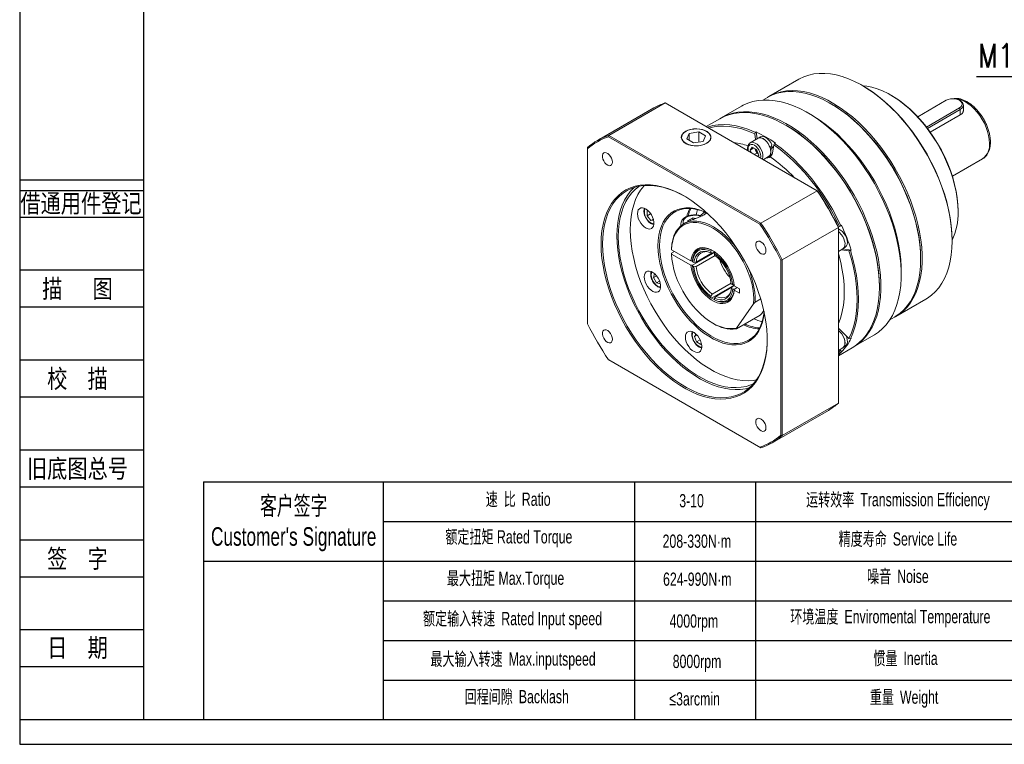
# Model space of a CAD drawing. Header units: millimetres. Extents: x 0 to 787, y 0 to 556.
# Tile 1 of 3: x 0 to 372, y 0 to 274. Entities that reach past the tile are written whole.
import ezdxf
from ezdxf.enums import TextEntityAlignment as Align

# ---------------------------------------------------------------- set-up
doc = ezdxf.new("R2010")
doc.units = ezdxf.units.MM
for name, color, linetype in [('2细线层', 4, 'Continuous'), ('6文字层', 3, 'Continuous'), ('7标注层', 4, 'Continuous'), ('SLD-0', 7, 'Continuous'), ('图框_外框线', 7, 'Continuous')]:
    doc.layers.add(name, color=color, linetype=linetype)
doc.styles.add('TH_GBDIM', font='romans.shx', dxfattribs={"width": 0.8, "bigfont": 'gbcbig.shx'})
doc.styles.add('宋体', font='txt', dxfattribs={"width": 0.8})
doc.styles.add('标准', font='arial.ttf', dxfattribs={"width": 0.667})
doc.dimstyles.new('TH_GBDIM', dxfattribs={"dimscale": 6, "dimtxt": 4.5, "dimasz": 3, "dimexe": 2, "dimexo": 0, "dimgap": 1.5, "dimtad": 1, "dimdec": 1, "dimdsep": 46, "dimtxsty": 'TH_GBDIM', "dimcen": 2.5, "dimclrd": 130, "dimclre": 130, "dimclrt": 3, "dimadec": 0, "dimazin": 0, "dimtfac": 0.714286, "dimtdec": 1, "dimtmove": 0, "dimatfit": 3, "dimfxl": 1, "dimtzin": 0, "dimlwd": -1, "dimlwe": -1, "dimarcsym": 0})

# ---------------------------------------------------------------- blocks, each defined once
blk = doc.blocks.new('*D9')
at = {"layer": '7标注层', "color": 130}
for p, q in [((361.62, 252.49), (403.12, 252.49)), ((403.12, 252.49), (428.31, 236.2)), ((443.43, 226.43), (433.35, 232.94)), ((448.46, 223.17), (453.5, 219.91))]:
    blk.add_line(p, q, dxfattribs=at)
for points in [[(427.77, 235.36), (428.85, 237.04), (433.35, 232.94)], [(449.01, 224.01), (447.92, 222.33), (443.43, 226.43)]]:
    blk.add_solid(points, dxfattribs=at)
at = {"layer": 'Defpoints', "color": 0}
for p in [(433.35, 232.94), (443.43, 226.43)]:
    blk.add_point(p, dxfattribs=at)
at = {"layer": '7标注层', "color": 3, "insert": (380.87, 260.34), "char_height": 9, "attachment_point": 5, "style": 'TH_GBDIM'}
blk.add_mtext('{M12深28}{}{}', dxfattribs=at)

msp = doc.modelspace()

# ---------------------------------------------------------------- linework, layer by layer
at = {"color": 7, "linetype": 'Continuous', "lineweight": 15}
for p, q in [((294.45, 251.45), (283.14, 244.92)), ((318.74, 248.9), (318.46, 249.07)), ((243.89, 242.48), (222.68, 230.23)), ((301.37, 209.29), (243.89, 242.48)), ((282.57, 244.59), (280.81, 243.57)), ((306.86, 242.05), (306.58, 242.21)), ((329.49, 245.31), (329.2, 245.47)), ((350.19, 243.48), (339.39, 237.25)), ((355.51, 243.29), (355.17, 243.48)), ((239.63, 240.58), (218.42, 228.34)), ((272.81, 241.26), (265.17, 236.85)), ((299.22, 237.96), (297.81, 238.78)), ((342.67, 233.39), (355.17, 240.61)), ((355.5, 240.02), (343.09, 232.85)), ((355.5, 240.02), (355.17, 240.61)), ((356.68, 239.83), (356.68, 241.65)), ((264.6, 236.52), (259.4, 233.52)), ((355.5, 237.93), (344.16, 231.38)), ((251.75, 231.74), (251.7, 231.71)), ((253.05, 230.99), (252.09, 228.92)), ((256.62, 231.54), (253.05, 230.99)), ((253.05, 228.37), (253.05, 230.99)), ((259.23, 230.03), (256.62, 231.54)), ((256.62, 227.71), (256.62, 231.54)), ((259.62, 231.71), (259.58, 231.74)), ((278.03, 231.37), (277.8, 230.85)), ((278.11, 228.61), (277.8, 230.85)), ((278.03, 231.37), (278.32, 231.53)), ((278.32, 231.53), (278.68, 228.93)), ((289.89, 233.88), (289.61, 234.05)), ((222.49, 229.68), (222.68, 230.23)), ((279.78, 196.61), (222.49, 229.68)), ((222.68, 230.23), (280.16, 197.05)), ((252.09, 228.92), (254.7, 227.42)), ((254.7, 227.42), (258.27, 227.97)), ((258.27, 227.97), (259.23, 230.03)), ((279.06, 229.15), (276.09, 227.44)), ((279.99, 229.63), (279.39, 229.29)), ((285, 226.69), (285.33, 227.15)), ((285.62, 227.31), (285.33, 227.15)), ((214.65, 225.59), (214.65, 225.15)), ((214.65, 225.15), (214.65, 159)), ((276.03, 224.67), (276.85, 225.83)), ((277.45, 225.49), (276.03, 224.67)), ((276.41, 223.7), (276.03, 224.67)), ((276.85, 225.83), (278.48, 224.89)), ((278.55, 223.55), (277.61, 223.01)), ((278.14, 224.6), (277.89, 225.23)), ((278.55, 223.55), (278.14, 224.6)), ((278.48, 224.89), (279.3, 222.79)), ((279.14, 223.21), (278.55, 223.55)), ((284.55, 225.95), (283.97, 226.01)), ((285, 226.69), (284.46, 223.49)), ((279.3, 222.79), (278.92, 222.25)), ((281.02, 221.04), (283.06, 222.22)), ((283.35, 222.44), (283.94, 222.79)), ((352.49, 214.75), (363.88, 221.32)), ((363.88, 221.32), (364.05, 221.42)), ((280.16, 197.05), (301.37, 209.29)), ((301.56, 209.19), (301.37, 209.29)), ((237.1, 201.69), (237.51, 201.72)), ((237.1, 199.8), (237.1, 201.69)), ((354.66, 201.39), (354.66, 201.71)), ((238.47, 200.59), (237.1, 199.8)), ((238.52, 198.04), (237.1, 199.8)), ((239.45, 198.58), (238.52, 198.04)), ((239.57, 198.14), (238.52, 198.04)), ((252.42, 197.88), (254.38, 199.01)), ((252.54, 197.62), (252.42, 197.88)), ((254.38, 199.01), (255.53, 198.84)), ((254.38, 198.39), (254.38, 199.01)), ((249.9, 196.82), (249.9, 196.92)), ((249.9, 196.82), (249.9, 196.03)), ((251.57, 197.13), (250.97, 196.78)), ((280.16, 197.05), (279.78, 196.61)), ((309.4, 195.39), (288.19, 183.14)), ((309.37, 195.66), (309.81, 195.83)), ((309.4, 195.39), (309.4, 195.6)), ((309.4, 129.01), (309.4, 195.39)), ((310.31, 196.08), (309.81, 195.83)), ((310.31, 196.08), (310.6, 196.24)), ((352.39, 190.28), (352.39, 190.61)), ((246.34, 187.01), (246.34, 187.33)), ((253.71, 182.75), (246.34, 187.01)), ((246.34, 185.7), (247.47, 186.35)), ((254.27, 181.17), (262.81, 186.1)), ((261.46, 186.9), (261.18, 186.41)), ((261.18, 186.41), (261.18, 185.8)), ((262.6, 186.24), (261.74, 185.75)), ((262.59, 185.59), (262.87, 186.08)), ((309.4, 186.35), (311.11, 187.33)), ((313.41, 186.55), (310.53, 187)), ((311.1, 187.33), (314.25, 186.83)), ((311.39, 187.55), (311.99, 187.9)), ((312.23, 188.07), (311.99, 187.9)), ((312.23, 188.07), (312.17, 188.16)), ((313.41, 186.55), (313.96, 186.67)), ((314.25, 186.83), (313.96, 186.67)), ((246.34, 185.7), (246.34, 185.37)), ((246.34, 185.37), (253.71, 181.12)), ((254.28, 182.75), (253.71, 182.75)), ((254.28, 182.47), (254.28, 182.8)), ((254.81, 182.17), (254.28, 182.47)), ((262.84, 184.81), (255.69, 180.68)), ((255.7, 182.31), (261.68, 185.76)), ((262.59, 184.99), (262.59, 185.59)), ((287.62, 183.03), (288.19, 183.14)), ((287.62, 116.88), (287.62, 183.03)), ((288.19, 183.14), (288.19, 116.76)), ((340.51, 183.42), (340.51, 183.75)), ((253.71, 181.12), (254.28, 181.12)), ((254.27, 181.17), (254.28, 180.84)), ((254.28, 180.84), (254.8, 180.54)), ((333.16, 177.55), (333.16, 179.18)), ((239.5, 176.44), (239.9, 177.96)), ((240.7, 177.14), (239.5, 176.44)), ((240.65, 174.44), (239.5, 176.44)), ((241.85, 175.14), (240.65, 174.44)), ((242.17, 174.04), (240.65, 174.44)), ((270.03, 173.63), (261.46, 168.68)), ((261.74, 170.16), (268.93, 174.31)), ((269.18, 172.82), (263.16, 169.34)), ((269.48, 173.7), (268.96, 174)), ((268.97, 172.36), (269.49, 172.06)), ((269.21, 172.88), (270.05, 173.37)), ((270.05, 173.7), (269.48, 173.7)), ((269.49, 172.06), (270.06, 172.06)), ((271.19, 172.67), (270.05, 172.01)), ((270.05, 172.01), (270.06, 171.69)), ((272.07, 172.16), (270.06, 173.32)), ((271.15, 172.69), (270.06, 172.06)), ((270.06, 171.69), (272.07, 170.53)), ((272.07, 170.53), (272.07, 172.16)), ((324.96, 172.81), (324.96, 173.14)), ((261.18, 169.45), (261.18, 168.85)), ((261.18, 168.85), (261.46, 168.68)), ((262.59, 168.03), (262.59, 168.64)), ((262.87, 167.87), (262.59, 168.03)), ((277.98, 167.22), (280.06, 168.42)), ((331.14, 161.77), (342.45, 168.31)), ((270.89, 157.37), (277.37, 166.59)), ((277.98, 167.22), (277.37, 166.59)), ((280.51, 162.93), (281.23, 163.96)), ((270.85, 157.07), (279.9, 162.3)), ((279.9, 162.3), (280.51, 162.93)), ((328.8, 160.43), (330.57, 161.45)), ((261.88, 159.26), (262.16, 159.09)), ((270.89, 157.37), (270.85, 157.07)), ((310.51, 156.36), (313.41, 153.46)), ((254.98, 154.22), (255.59, 155.09)), ((255.92, 154.76), (254.98, 154.22)), ((255.8, 152.11), (254.98, 154.22)), ((257.17, 152.91), (255.8, 152.11)), ((313.96, 153.36), (313.41, 153.46)), ((313.96, 153.36), (314.25, 153.52)), ((315.17, 150.25), (322.8, 154.65)), ((257.43, 151.17), (255.8, 152.11)), ((257.67, 151.51), (257.43, 151.17)), ((309.4, 148.95), (311.11, 149.94)), ((309.4, 146.92), (314.6, 149.92)), ((309.81, 148.34), (309.41, 148.96)), ((309.98, 149.28), (310.6, 148.33)), ((311.39, 150.16), (311.99, 150.5)), ((222.49, 145.42), (279.78, 112.35)), ((222.68, 145.31), (222.49, 145.42)), ((280.16, 112.13), (222.68, 145.31)), ((309.4, 147.93), (309.81, 148.34)), ((310.31, 148.17), (309.4, 147.3)), ((309.81, 148.34), (310.31, 148.17)), ((310.6, 148.33), (310.31, 148.17)), ((288.19, 116.76), (309.4, 129.01)), ((284.42, 114.02), (305.63, 126.27)), ((288.19, 116.76), (287.62, 116.88)), ((279.78, 112.35), (280.16, 112.13))]:
    msp.add_line(p, q, dxfattribs=at)
at = {"color": 8, "linetype": 'Continuous', "lineweight": 15}
for p, q in [((355.5, 237.93), (355.5, 240.02)), ((259.06, 201.2), (259.06, 200.45))]:
    msp.add_line(p, q, dxfattribs=at)
for p, q in [((137.36, 99.3), (137.36, 9.35)), ((232.3, 99.3), (232.3, 9.35))]:
    msp.add_line(p, q)
at = {"color": 7, "linetype": 'Continuous', "lineweight": 15, "flags": 128}
for points in [[(352.39, 190.28), (352.31, 193.03), (352.07, 195.86), (351.67, 198.76), (351.11, 201.71), (350.39, 204.7), (349.52, 207.72), (348.51, 210.74), (347.35, 213.76), (346.05, 216.76), (344.62, 219.73), (343.07, 222.65), (341.39, 225.52), (339.61, 228.3), (337.73, 231), (335.76, 233.6), (333.7, 236.08), (331.58, 238.45), (329.39, 240.67), (327.14, 242.75), (324.86, 244.67), (322.54, 246.42), (320.21, 248), (317.87, 249.4), (315.53, 250.61), (313.2, 251.63), (310.9, 252.45), (308.63, 253.06), (306.42, 253.47), (304.26, 253.67), (302.16, 253.66), (300.15, 253.45), (298.22, 253.02), (296.39, 252.4), (294.66, 251.56), (294.45, 251.45)], [(340.51, 183.42), (340.43, 186.18), (340.19, 189.01), (339.79, 191.9), (339.23, 194.85), (338.51, 197.84), (337.64, 200.86), (336.63, 203.88), (335.47, 206.9), (334.17, 209.91), (332.74, 212.87), (331.19, 215.8), (329.52, 218.66), (327.73, 221.44), (325.85, 224.14), (323.88, 226.74), (321.83, 229.23), (319.7, 231.59), (317.51, 233.81), (315.26, 235.89), (312.98, 237.81), (310.66, 239.56), (308.33, 241.15), (305.99, 242.54), (303.65, 243.76), (301.32, 244.77), (299.02, 245.59), (296.76, 246.2), (294.54, 246.61), (292.38, 246.81), (290.28, 246.81), (288.27, 246.59), (286.34, 246.17), (284.51, 245.54), (282.78, 244.71), (282.57, 244.59)], [(282.86, 244.75), (284.2, 245.47), (285.98, 246.2), (287.86, 246.73), (289.83, 247.05), (291.89, 247.16), (294.01, 247.07), (296.21, 246.76), (298.45, 246.25), (300.73, 245.53), (303.05, 244.61), (305.38, 243.5), (307.72, 242.19), (310.06, 240.7), (312.39, 239.04), (314.69, 237.2), (316.96, 235.2), (319.17, 233.04), (321.34, 230.75), (323.43, 228.33), (325.44, 225.78), (327.37, 223.13), (329.2, 220.39), (330.93, 217.56), (332.54, 214.67), (334.04, 211.72), (335.4, 208.73), (336.63, 205.72), (337.72, 202.7), (338.66, 199.68), (339.45, 196.67), (340.09, 193.7), (340.58, 190.77), (340.9, 187.91), (341.06, 185.12), (341.06, 182.41), (340.9, 179.8), (340.58, 177.31), (340.09, 174.94), (339.45, 172.71), (338.66, 170.62), (337.72, 168.69), (336.63, 166.92), (335.4, 165.33), (334.04, 163.91), (332.54, 162.69), (330.93, 161.66), (330.85, 161.61)], [(354.66, 201.39), (354.57, 203.8), (354.33, 206.29), (353.92, 208.85), (353.35, 211.45), (352.62, 214.08), (351.74, 216.73), (350.72, 219.37), (349.55, 221.99), (348.25, 224.57), (346.83, 227.1), (345.3, 229.56), (343.66, 231.92), (341.93, 234.19), (340.11, 236.34), (338.23, 238.35), (336.28, 240.23), (334.29, 241.94), (332.27, 243.49), (330.23, 244.86), (328.18, 246.04), (326.13, 247.03), (324.11, 247.82), (322.12, 248.4), (320.17, 248.78), (318.71, 248.92)], [(318.74, 248.9), (319.91, 248.2), (322.25, 246.66), (324.58, 244.94), (326.88, 243.05), (329.14, 241), (331.34, 238.8), (333.49, 236.46), (335.56, 233.98), (337.56, 231.4), (339.46, 228.7), (341.26, 225.92), (342.95, 223.06), (344.52, 220.14), (345.97, 217.17), (347.28, 214.16), (348.45, 211.13), (349.48, 208.1), (350.36, 205.07), (351.09, 202.07), (351.66, 199.11), (352.07, 196.21), (352.31, 193.37), (352.39, 190.61)], [(272.81, 241.26), (273.45, 241.61), (275.23, 242.41), (277.12, 243.01), (279.1, 243.4), (281.17, 243.59), (283.32, 243.56), (285.53, 243.33), (287.79, 242.89), (290.1, 242.25), (292.45, 241.4), (294.82, 240.36), (297.21, 239.12), (299.6, 237.7), (301.98, 236.09), (304.34, 234.31), (306.67, 232.36), (308.96, 230.26), (311.2, 228.01), (313.38, 225.62), (315.48, 223.11), (317.51, 220.48), (319.45, 217.75), (321.28, 214.93), (323.02, 212.03), (324.63, 209.06), (326.12, 206.05), (327.49, 203), (328.72, 199.92), (329.81, 196.84), (330.75, 193.76), (331.54, 190.7), (332.18, 187.68), (332.66, 184.7), (332.98, 181.78), (333.14, 178.94), (333.14, 176.18), (332.98, 173.52), (332.66, 170.97), (332.18, 168.55), (331.54, 166.26), (330.75, 164.12), (329.81, 162.12), (328.72, 160.3), (327.49, 158.64), (326.12, 157.17), (324.63, 155.88), (323.02, 154.78), (322.8, 154.65)], [(340.51, 183.75), (340.43, 186.51), (340.19, 189.35), (339.78, 192.26), (339.21, 195.22), (338.48, 198.22), (337.6, 201.24), (336.57, 204.27), (335.4, 207.3), (334.09, 210.31), (332.64, 213.28), (331.07, 216.2), (329.38, 219.06), (327.58, 221.85), (325.68, 224.54), (323.68, 227.13), (321.61, 229.6), (319.46, 231.94), (317.26, 234.14), (315, 236.19), (312.7, 238.08), (310.37, 239.8), (308.03, 241.35), (306.86, 242.05)], [(306.86, 242.05), (308.03, 241.35), (310.37, 239.8), (312.7, 238.08), (315, 236.19), (317.26, 234.14), (319.46, 231.94), (321.61, 229.6), (323.68, 227.13), (325.68, 224.54), (327.58, 221.85), (329.38, 219.06), (331.07, 216.2), (332.64, 213.28), (334.09, 210.31), (335.4, 207.3), (336.57, 204.27), (337.6, 201.24), (338.48, 198.22), (339.21, 195.22), (339.78, 192.26), (340.19, 189.35), (340.43, 186.51), (340.51, 183.75)], [(329.49, 245.31), (330.5, 244.7), (332.52, 243.35), (334.52, 241.82), (336.49, 240.12), (338.41, 238.27), (340.27, 236.28), (342.07, 234.15), (343.78, 231.91), (345.4, 229.57), (346.92, 227.14), (348.33, 224.64), (349.61, 222.09), (350.76, 219.5), (351.77, 216.89), (352.64, 214.27), (353.36, 211.67), (353.92, 209.09), (354.33, 206.56), (354.57, 204.1), (354.66, 201.71)], [(355.17, 240.61), (355.72, 241.03), (356.08, 241.52), (356.2, 242.04), (356.08, 242.57), (355.72, 243.06), (355.17, 243.48), (354.44, 243.8), (353.59, 244.01), (352.68, 244.08), (351.77, 244.01), (350.92, 243.8), (350.19, 243.48)], [(355.51, 243.29), (355.83, 243.08), (356.32, 242.6), (356.61, 242.07), (356.67, 241.51), (356.5, 240.97), (356.1, 240.46), (355.5, 240.02)], [(324.96, 172.81), (324.88, 175.61), (324.64, 178.5), (324.23, 181.45), (323.67, 184.45), (322.96, 187.5), (322.09, 190.57), (321.08, 193.65), (319.92, 196.73), (318.62, 199.79), (317.19, 202.83), (315.64, 205.82), (313.96, 208.75), (312.18, 211.61), (310.29, 214.39), (308.3, 217.07), (306.24, 219.65), (304.09, 222.1), (301.88, 224.42), (299.62, 226.6), (297.3, 228.62), (294.96, 230.49), (292.58, 232.18), (290.2, 233.7), (287.81, 235.03), (285.43, 236.17), (283.07, 237.12), (280.74, 237.86), (278.45, 238.4), (276.21, 238.74), (274.03, 238.86), (271.92, 238.78), (269.9, 238.49), (267.96, 238), (266.12, 237.3), (264.6, 236.52)], [(264.89, 236.68), (265.81, 237.2), (267.59, 238), (269.48, 238.6), (271.47, 238.99), (273.53, 239.18), (275.68, 239.15), (277.89, 238.92), (280.16, 238.48), (282.47, 237.84), (284.81, 236.99), (287.19, 235.95), (289.57, 234.71), (291.96, 233.29), (294.34, 231.68), (296.7, 229.9), (299.03, 227.96), (301.32, 225.85), (303.56, 223.6), (305.74, 221.21), (307.85, 218.7), (309.87, 216.07), (311.81, 213.34), (313.65, 210.52), (315.38, 207.62), (316.99, 204.66), (318.49, 201.64), (319.85, 198.59), (321.08, 195.52), (322.17, 192.43), (323.11, 189.35), (323.9, 186.3), (324.54, 183.27), (325.02, 180.29), (325.34, 177.37), (325.5, 174.53), (325.5, 171.77), (325.34, 169.11), (325.02, 166.57), (324.54, 164.14), (323.9, 161.85), (323.11, 159.71), (322.17, 157.72), (321.08, 155.89), (319.85, 154.23), (318.49, 152.76), (316.99, 151.47), (315.38, 150.37), (314.88, 150.08)], [(299.22, 237.96), (299.8, 237.62), (302.14, 236.13), (304.47, 234.46), (306.77, 232.62), (309.04, 230.62), (311.25, 228.47), (313.42, 226.18), (315.51, 223.75), (317.52, 221.21), (319.45, 218.56), (321.28, 215.82), (323.01, 212.99), (324.62, 210.1), (326.12, 207.15), (327.48, 204.16), (328.71, 201.15), (329.8, 198.13), (330.74, 195.1), (331.53, 192.1), (332.17, 189.13), (332.66, 186.2), (332.98, 183.34), (333.14, 180.54), (333.16, 179.18)], [(251.7, 231.76), (250.99, 231.26), (250.46, 230.68), (250.15, 230.05), (250.06, 229.39), (250.21, 228.75), (250.57, 228.13), (251.15, 227.56), (251.91, 227.08), (252.82, 226.69), (253.85, 226.42), (254.95, 226.27), (256.09, 226.25), (257.2, 226.37), (258.25, 226.61), (259.2, 226.97), (260, 227.43), (260.62, 227.98), (261.05, 228.59), (261.25, 229.23), (261.22, 229.89), (260.96, 230.52), (260.49, 231.12), (259.82, 231.64), (258.98, 232.08), (258, 232.41), (256.93, 232.63), (255.8, 232.71), (254.67, 232.66), (253.58, 232.48), (252.58, 232.18), (251.7, 231.76)], [(251.75, 231.74), (251.02, 231.22), (250.49, 230.62), (250.2, 229.98), (250.13, 229.31), (250.32, 228.65), (250.73, 228.03), (251.36, 227.47), (252.18, 226.99), (253.15, 226.63), (254.23, 226.39), (255.37, 226.29), (256.53, 226.32), (257.64, 226.49), (258.68, 226.8), (259.57, 227.22), (260.3, 227.74), (260.83, 228.33), (261.13, 228.98), (261.19, 229.64), (261.01, 230.3), (260.59, 230.93), (259.96, 231.49), (259.14, 231.96), (258.17, 232.32), (257.09, 232.56), (255.95, 232.67), (254.8, 232.63), (253.68, 232.46), (252.65, 232.16), (251.75, 231.74)], [(259.74, 233.33), (259.9, 233.38), (261.91, 233.91), (264.01, 234.21), (266.19, 234.29), (268.45, 234.15), (270.78, 233.78), (273.16, 233.19), (275.58, 232.39), (278.03, 231.37)], [(277.8, 230.85), (275.36, 231.87), (272.96, 232.67), (270.59, 233.25), (268.28, 233.62), (266.04, 233.76), (263.86, 233.68), (261.78, 233.38), (260.28, 233.01)], [(324.96, 173.14), (324.88, 175.95), (324.63, 178.84), (324.22, 181.8), (323.66, 184.82), (322.93, 187.87), (322.05, 190.95), (321.03, 194.04), (319.85, 197.13), (318.54, 200.2), (317.09, 203.24), (315.52, 206.23), (313.82, 209.16), (312.02, 212.02), (310.11, 214.8), (308.11, 217.47), (306.02, 220.03), (303.86, 222.47), (301.63, 224.77), (299.35, 226.92), (297.02, 228.92), (294.66, 230.75), (292.28, 232.41), (289.89, 233.88)], [(289.89, 233.88), (292.28, 232.41), (294.66, 230.75), (297.02, 228.92), (299.35, 226.92), (301.63, 224.77), (303.86, 222.47), (306.02, 220.03), (308.11, 217.47), (310.11, 214.8), (312.02, 212.02), (313.82, 209.16), (315.52, 206.23), (317.09, 203.24), (318.54, 200.2), (319.85, 197.13), (321.03, 194.04), (322.05, 190.95), (322.93, 187.87), (323.66, 184.82), (324.22, 181.8), (324.63, 178.84), (324.88, 175.95), (324.96, 173.14)], [(279.06, 229.15), (279.1, 229.17), (279.65, 229.33), (280.27, 229.28), (280.95, 229.02), (281.63, 228.56), (282.27, 227.94), (282.85, 227.19), (283.32, 226.34), (283.66, 225.47), (283.85, 224.6), (283.88, 223.8), (283.74, 223.1), (283.45, 222.56), (283.06, 222.22)], [(279.08, 229.11), (279.11, 229.13), (279.65, 229.29), (280.28, 229.24), (280.95, 228.98), (281.63, 228.52), (282.27, 227.9), (282.84, 227.15), (283.31, 226.31), (283.64, 225.43)], [(279.99, 229.63), (280.13, 229.7), (280.7, 229.82), (281.33, 229.72), (282.01, 229.41), (282.68, 228.92), (283.31, 228.26), (283.86, 227.48), (284.3, 226.63)], [(285.33, 227.15), (287.78, 225.34), (290.21, 223.35), (292.59, 221.19), (294.91, 218.87), (297.17, 216.41), (299.36, 213.8), (301.46, 211.07), (303.46, 208.24), (305.36, 205.3), (307.14, 202.29), (308.79, 199.21), (310.31, 196.08)], [(224.06, 220.13), (223.97, 220.84), (223.72, 221.58), (223.33, 222.29), (222.84, 222.91), (222.28, 223.38), (221.71, 223.66), (221.17, 223.72), (220.73, 223.57), (220.4, 223.21), (220.23, 222.67), (220.23, 222.01), (220.4, 221.28), (220.73, 220.55), (221.17, 219.88), (221.71, 219.33), (222.28, 218.95), (222.84, 218.77), (223.33, 218.82), (223.72, 219.08), (223.97, 219.53), (224.06, 220.13)], [(283.8, 224.76), (283.85, 223.95), (283.74, 223.24), (283.47, 222.67), (283.06, 222.28), (283.04, 222.27)], [(284.55, 225.95), (284.73, 225.09), (284.73, 225.08)], [(309.81, 195.83), (308.3, 198.94), (306.66, 202), (304.89, 205), (303.01, 207.91), (301.02, 210.73), (298.94, 213.44), (296.76, 216.02), (294.52, 218.47), (292.21, 220.78), (289.84, 222.92), (287.44, 224.9), (285, 226.69)], [(283.05, 222.22), (283.36, 222.19), (283.86, 222.27)], [(284.41, 223.23), (284.3, 223.09), (283.94, 222.79)], [(219.74, 189.14), (219.82, 191.71), (220.07, 194.17), (220.47, 196.51), (221.04, 198.72), (221.77, 200.78), (222.64, 202.69), (223.67, 204.43), (224.84, 206), (226.14, 207.38), (227.58, 208.58), (229.14, 209.58), (230.81, 210.38), (232.59, 210.97), (234.47, 211.36), (236.43, 211.54), (238.47, 211.5), (240.58, 211.25), (242.74, 210.8), (244.94, 210.13), (247.18, 209.26), (249.44, 208.2), (251.7, 206.94), (253.97, 205.49), (256.22, 203.86), (258.44, 202.06), (260.62, 200.1), (262.76, 197.99), (264.83, 195.73), (266.83, 193.35), (268.75, 190.85), (270.58, 188.25), (272.31, 185.56), (273.93, 182.79), (275.43, 179.96), (276.8, 177.08), (278.04, 174.18), (279.14, 171.25), (280.09, 168.33), (280.89, 165.42), (281.53, 162.53), (282.02, 159.7), (282.35, 156.92), (282.51, 154.21), (282.51, 151.59), (282.35, 149.08), (282.02, 146.68), (281.53, 144.4), (280.89, 142.26), (280.09, 140.28), (279.14, 138.45), (278.04, 136.79), (276.8, 135.32), (275.43, 134.02), (273.93, 132.92), (272.31, 132.02), (270.58, 131.33), (268.75, 130.84), (266.83, 130.56), (264.83, 130.49), (262.76, 130.63), (260.62, 130.98), (258.44, 131.54), (256.22, 132.31), (253.97, 133.27), (251.7, 134.44), (249.44, 135.8), (247.18, 137.33), (244.94, 139.05), (242.74, 140.93), (240.58, 142.97), (238.47, 145.15), (236.43, 147.47), (234.47, 149.92), (232.59, 152.47), (230.81, 155.12), (229.14, 157.85), (227.58, 160.65), (226.14, 163.5), (224.84, 166.4), (223.67, 169.31), (222.64, 172.24), (221.77, 175.16), (221.04, 178.06), (220.47, 180.92), (220.07, 183.73), (219.82, 186.48), (219.74, 189.14)], [(251.28, 207.18), (249.73, 208.03), (247.5, 209.08), (245.28, 209.94), (243.1, 210.6), (240.95, 211.05), (238.87, 211.3), (236.85, 211.33), (234.9, 211.16), (233.04, 210.78), (231.28, 210.19), (229.62, 209.4), (228.07, 208.41), (226.65, 207.22), (225.36, 205.85), (224.2, 204.29), (223.18, 202.56), (222.31, 200.67), (221.6, 198.63), (221.03, 196.44), (220.63, 194.12), (220.39, 191.68), (220.31, 189.14)], [(225.68, 192.24), (225.76, 194.79), (226, 197.23), (226.41, 199.55), (226.97, 201.73), (227.69, 203.78), (228.56, 205.67), (229.57, 207.39), (230.73, 208.95), (232.02, 210.32), (232.27, 210.55)], [(226.25, 191.92), (226.33, 194.44), (226.57, 196.86), (226.98, 199.16), (227.54, 201.33), (228.26, 203.35), (229.13, 205.22), (230.15, 206.92), (231.32, 208.45), (232.61, 209.8), (234.04, 210.95), (234.16, 211.03)], [(230.77, 194.53), (230.85, 197.06), (231.1, 199.48), (231.5, 201.78), (232.07, 203.94), (232.79, 205.97), (233.66, 207.83), (234.68, 209.54), (235.84, 211.06), (236.04, 211.29)], [(233.48, 200.61), (233.57, 201.39), (233.81, 202.03), (234.21, 202.5), (234.74, 202.77), (235.36, 202.83), (236.05, 202.67), (236.77, 202.3), (237.49, 201.74), (238.15, 201.03), (238.73, 200.2), (239.19, 199.29), (239.52, 198.36), (239.68, 197.45), (239.68, 196.62), (239.52, 195.9), (239.19, 195.34), (238.73, 194.97), (238.15, 194.81), (237.49, 194.86), (236.77, 195.13), (236.05, 195.59), (235.36, 196.23), (234.74, 197.01), (234.21, 197.88), (233.81, 198.81), (233.57, 199.74), (233.48, 200.61)], [(241.24, 188.49), (241.32, 190.52), (241.56, 192.44), (241.96, 194.24), (242.52, 195.9), (243.23, 197.4), (244.08, 198.74), (245.07, 199.9), (246.2, 200.88), (247.44, 201.67), (248.8, 202.25), (250.26, 202.63), (251.8, 202.81), (253.43, 202.77), (255.11, 202.53), (256.85, 202.08), (258.62, 201.43), (259.72, 200.93)], [(259.79, 200.87), (259.35, 201.07), (257.57, 201.77), (255.83, 202.26), (254.13, 202.54), (252.49, 202.61), (250.93, 202.48), (249.46, 202.12), (248.09, 201.57), (246.83, 200.81), (245.69, 199.85), (244.68, 198.7), (243.82, 197.38), (243.1, 195.88), (242.54, 194.23), (242.13, 192.44), (241.88, 190.52), (241.8, 188.49)], [(246.34, 187.33), (246.5, 189.1), (246.81, 190.74), (247.29, 192.24), (247.91, 193.59), (248.69, 194.77), (249.61, 195.78), (250.65, 196.59), (251.81, 197.2), (253.08, 197.61), (254.45, 197.81), (255.89, 197.8), (257.4, 197.58), (258.96, 197.15), (260.55, 196.51), (262.16, 195.68), (263.77, 194.65), (265.36, 193.45), (266.92, 192.09), (268.43, 190.57), (269.88, 188.91), (271.24, 187.14), (272.15, 185.83)], [(277.37, 166.59), (277.44, 168.4), (277.34, 170.3), (277.08, 172.27), (276.66, 174.3), (276.08, 176.36), (275.36, 178.42), (274.49, 180.48), (273.48, 182.49), (272.36, 184.46), (271.12, 186.34), (269.78, 188.13), (268.37, 189.81), (266.88, 191.35), (265.34, 192.74), (263.76, 193.97), (262.17, 195.02), (260.57, 195.88), (258.98, 196.54), (257.43, 197), (255.92, 197.25), (254.48, 197.29), (253.11, 197.12), (251.84, 196.73), (250.67, 196.14), (249.62, 195.35), (248.7, 194.37), (247.92, 193.21), (247.29, 191.87), (246.82, 190.38), (246.5, 188.76), (246.34, 187.01)], [(278.46, 137.8), (277.23, 137.6), (275.29, 137.46), (273.27, 137.53), (271.18, 137.81), (269.04, 138.31), (266.87, 139), (264.66, 139.9), (262.43, 141), (260.2, 142.29), (257.98, 143.76), (255.77, 145.41), (253.59, 147.23), (251.46, 149.2), (249.37, 151.33), (247.35, 153.59), (245.4, 155.97), (243.54, 158.47), (241.78, 161.06), (240.12, 163.74), (238.57, 166.49), (237.14, 169.29), (235.84, 172.14), (234.68, 175.01), (233.66, 177.89), (232.79, 180.76), (232.07, 183.62), (231.5, 186.44), (231.1, 189.2), (230.85, 191.91), (230.77, 194.53)], [(309.4, 194.82), (309.58, 194.76), (310.26, 194.39), (310.92, 193.85), (311.53, 193.15), (312.05, 192.35), (312.45, 191.48), (312.71, 190.61), (312.81, 189.77), (312.74, 189.03), (312.51, 188.43)], [(309.4, 193.88), (309.89, 193.48), (310.52, 192.81), (311.07, 192.02), (311.5, 191.16), (311.79, 190.28), (311.93, 189.43), (311.9, 188.66), (311.71, 188.02), (311.37, 187.53), (311.11, 187.33)], [(275.94, 134.91), (274.25, 134.46), (272.35, 134.19), (270.36, 134.12), (268.31, 134.26), (266.19, 134.61), (264.03, 135.16), (261.83, 135.92), (259.6, 136.88), (257.35, 138.03), (255.11, 139.38), (252.87, 140.9), (250.65, 142.6), (248.47, 144.47), (246.33, 146.49), (244.24, 148.65), (242.22, 150.95), (240.27, 153.37), (238.41, 155.9), (236.65, 158.53), (234.99, 161.23), (233.45, 164.01), (232.02, 166.84), (230.73, 169.7), (229.57, 172.6), (228.56, 175.5), (227.69, 178.39), (226.97, 181.26), (226.41, 184.1), (226, 186.88), (225.76, 189.6), (225.68, 192.24)], [(277.3, 136.3), (276.33, 135.89), (274.57, 135.33), (272.71, 134.98), (270.76, 134.85), (268.74, 134.92), (266.66, 135.2), (264.52, 135.69), (262.34, 136.39), (260.13, 137.29), (257.91, 138.39), (255.68, 139.67), (253.45, 141.15), (251.24, 142.8), (249.07, 144.61), (246.93, 146.59), (244.85, 148.71), (242.83, 150.97), (240.88, 153.36), (239.02, 155.85), (237.25, 158.45), (235.59, 161.13), (234.04, 163.87), (232.61, 166.68), (231.32, 169.52), (230.15, 172.39), (229.13, 175.28), (228.26, 178.15), (227.54, 181), (226.98, 183.82), (226.57, 186.59), (226.33, 189.29), (226.25, 191.92)], [(282.06, 186.65), (281.97, 187.36), (281.72, 188.1), (281.33, 188.81), (280.84, 189.42), (280.28, 189.89), (279.71, 190.17), (279.17, 190.24), (278.73, 190.09), (278.4, 189.73), (278.23, 189.19), (278.23, 188.53), (278.4, 187.8), (278.73, 187.07), (279.17, 186.39), (279.71, 185.84), (280.28, 185.46), (280.84, 185.29), (281.33, 185.33), (281.72, 185.59), (281.97, 186.05), (282.06, 186.65)], [(342.45, 168.31), (343.07, 168.68), (344.62, 169.81), (346.05, 171.13), (347.35, 172.63), (348.51, 174.31), (349.52, 176.16), (350.39, 178.17), (351.11, 180.34), (351.67, 182.64), (352.07, 185.07), (352.31, 187.62), (352.39, 190.28)], [(220.31, 189.14), (220.39, 186.5), (220.63, 183.78), (221.03, 181), (221.6, 178.16), (222.31, 175.29), (223.18, 172.39), (224.2, 169.49), (225.36, 166.6), (226.65, 163.73), (228.07, 160.91), (229.62, 158.13), (231.28, 155.42), (233.04, 152.8), (234.9, 150.27), (236.85, 147.85), (238.87, 145.55), (240.95, 143.39), (243.1, 141.37), (245.28, 139.5), (247.5, 137.8), (249.73, 136.28), (251.98, 134.93), (254.22, 133.78), (256.45, 132.82), (258.65, 132.06), (260.82, 131.5), (262.93, 131.15), (264.99, 131.01), (266.97, 131.08), (268.88, 131.36), (270.69, 131.85), (272.4, 132.54), (274.01, 133.43), (275.49, 134.52), (276.85, 135.8), (278.08, 137.27), (279.17, 138.91), (280.11, 140.72), (280.9, 142.69), (281.54, 144.8), (282.03, 147.06), (282.35, 149.44), (282.51, 151.93), (282.53, 153.05)], [(281.34, 163.49), (281.32, 163.27), (281.08, 161.35), (280.68, 159.55), (280.12, 157.89), (279.41, 156.39), (278.56, 155.05), (277.56, 153.88), (276.44, 152.91), (275.2, 152.12), (273.84, 151.53), (272.38, 151.15), (270.83, 150.98), (269.21, 151.01), (267.52, 151.26), (265.79, 151.71), (264.01, 152.36), (262.22, 153.21), (260.42, 154.25), (258.62, 155.47), (256.85, 156.86), (255.11, 158.42), (253.43, 160.13), (251.8, 161.97), (250.26, 163.93), (248.8, 165.99), (247.44, 168.14), (246.2, 170.37), (245.07, 172.64), (244.08, 174.95), (243.23, 177.28), (242.52, 179.6), (241.96, 181.9), (241.56, 184.16), (241.32, 186.36), (241.24, 188.49)], [(241.8, 188.49), (241.88, 186.36), (242.13, 184.16), (242.54, 181.89), (243.1, 179.59), (243.82, 177.27), (244.68, 174.94), (245.69, 172.64), (246.83, 170.36), (248.09, 168.15), (249.46, 166.01), (250.93, 163.96), (252.49, 162.02), (254.13, 160.2), (255.83, 158.52), (257.57, 157), (259.35, 155.64), (261.15, 154.46), (262.95, 153.47), (264.74, 152.67), (266.51, 152.07), (268.23, 151.69), (269.9, 151.51), (271.5, 151.54), (273.02, 151.79), (274.44, 152.24), (275.76, 152.9), (276.96, 153.76), (278.03, 154.82), (278.97, 156.05), (279.76, 157.46), (280.4, 159.04), (280.89, 160.76), (281.22, 162.62), (281.32, 163.58)], [(253.71, 182.75), (253.89, 183.97), (254.23, 185.05), (254.73, 185.98), (255.36, 186.73), (256.13, 187.29), (257.01, 187.65), (257.99, 187.8), (259.04, 187.75), (260.16, 187.48), (261.3, 187), (262.46, 186.33), (263.61, 185.48), (264.72, 184.47), (265.78, 183.31), (266.76, 182.03), (267.64, 180.65), (268.4, 179.2), (269.04, 177.72), (269.53, 176.22), (269.87, 174.74), (270.06, 173.32)], [(262.03, 186.61), (261, 187.1), (259.85, 187.46), (258.76, 187.61), (257.74, 187.52), (256.82, 187.22), (256.02, 186.7), (255.35, 185.97), (254.83, 185.06), (254.47, 183.98), (254.28, 182.75)], [(254.28, 182.8), (254.49, 184.07), (254.88, 185.17), (255.44, 186.1), (256.17, 186.82), (257.03, 187.31), (258.02, 187.57), (259.1, 187.59), (260.26, 187.36), (261.46, 186.9)], [(261.18, 186.41), (260.02, 186.85), (258.91, 187.06), (257.87, 187.04), (256.93, 186.79), (256.1, 186.32), (255.41, 185.63), (254.86, 184.75), (254.49, 183.69), (254.28, 182.47)], [(254.81, 182.17), (255, 183.28), (255.36, 184.26), (255.86, 185.07), (256.5, 185.7), (257.26, 186.14), (258.14, 186.37), (259.09, 186.39), (260.11, 186.2), (261.18, 185.8)], [(313.41, 153.46), (314.34, 155.56), (315.1, 157.82), (315.7, 160.23), (316.13, 162.78), (316.39, 165.45), (316.47, 168.24), (316.39, 171.13), (316.13, 174.1), (315.7, 177.14), (315.1, 180.24), (314.34, 183.38), (313.41, 186.55)], [(313.96, 186.67), (314.89, 183.48), (315.66, 180.32), (316.26, 177.2), (316.69, 174.14), (316.95, 171.15), (317.04, 168.24), (316.95, 165.43), (316.69, 162.74), (316.26, 160.17), (315.66, 157.75), (314.89, 155.47), (313.96, 153.36)], [(246.34, 185.37), (246.5, 183.46), (246.81, 181.49), (247.28, 179.46), (247.9, 177.42), (248.67, 175.37), (249.57, 173.35), (250.61, 171.36), (251.76, 169.43), (253.01, 167.59), (254.36, 165.84), (255.78, 164.22), (257.27, 162.72), (258.81, 161.38), (260.38, 160.21), (261.97, 159.21), (263.55, 158.4), (265.12, 157.78), (266.65, 157.37), (268.13, 157.16), (269.55, 157.16), (270.89, 157.37)], [(261.18, 185.8), (261.53, 185.77), (261.74, 185.75)], [(330.57, 161.45), (331.19, 161.82), (332.74, 162.95), (334.17, 164.27), (335.47, 165.77), (336.63, 167.45), (337.64, 169.31), (338.51, 171.32), (339.23, 173.48), (339.79, 175.78), (340.19, 178.22), (340.43, 180.77), (340.51, 183.42)], [(236.04, 176.71), (236.12, 177.49), (236.37, 178.13), (236.77, 178.6), (237.29, 178.87), (237.92, 178.92), (238.61, 178.76), (239.33, 178.39), (240.04, 177.84), (240.71, 177.12), (241.29, 176.29), (241.75, 175.38), (242.07, 174.45), (242.24, 173.54), (242.24, 172.71), (242.07, 171.99), (241.75, 171.44), (241.29, 171.07), (240.71, 170.9), (240.04, 170.95), (239.33, 171.22), (238.61, 171.68), (237.92, 172.32), (237.29, 173.1), (236.77, 173.98), (236.37, 174.9), (236.12, 175.83), (236.04, 176.71)], [(270.06, 171.69), (269.87, 170.47), (269.53, 169.39), (269.04, 168.46), (268.4, 167.71), (267.64, 167.15), (266.76, 166.79), (265.78, 166.64), (264.72, 166.69), (263.61, 166.96), (262.46, 167.44), (261.3, 168.11), (260.16, 168.96), (259.04, 169.97), (257.99, 171.13), (257.01, 172.41), (256.13, 173.79), (255.36, 175.24), (254.73, 176.72), (254.23, 178.22), (253.89, 179.69), (253.71, 181.12)], [(254.8, 180.54), (255.36, 180.63), (255.69, 180.68)], [(255.7, 182.31), (255.36, 182.25), (254.81, 182.17)], [(261.34, 168.76), (262.17, 168.24), (263.34, 167.66), (264.48, 167.3), (265.57, 167.16), (266.59, 167.24), (267.51, 167.55), (268.31, 168.07), (268.98, 168.79), (269.5, 169.71), (269.86, 170.79), (270.05, 172.01)], [(268.97, 172.36), (268.78, 171.23), (268.44, 170.24), (267.94, 169.41), (267.3, 168.76), (266.53, 168.32), (265.66, 168.08), (264.69, 168.05), (263.66, 168.24), (262.59, 168.64)], [(262.59, 168.03), (263.75, 167.59), (264.87, 167.38), (265.92, 167.4), (266.87, 167.66), (267.7, 168.15), (268.39, 168.85), (268.93, 169.75), (269.3, 170.83), (269.49, 172.06)], [(270.06, 172.06), (269.86, 170.77), (269.48, 169.65), (268.92, 168.71), (268.2, 167.97), (267.33, 167.47), (266.34, 167.2), (265.25, 167.18), (264.09, 167.4), (262.87, 167.87)], [(269.21, 172.88), (269.12, 172.69), (268.97, 172.36)], [(314.6, 149.92), (315.64, 150.57), (317.19, 151.76), (318.62, 153.15), (319.92, 154.71), (321.08, 156.45), (322.09, 158.36), (322.96, 160.43), (323.67, 162.65), (324.23, 165.01), (324.64, 167.5), (324.88, 170.1), (324.96, 172.81)], [(261.74, 170.16), (261.53, 169.9), (261.18, 169.45)], [(262.59, 168.64), (262.95, 169.08), (263.16, 169.34)], [(263.16, 169.34), (264.3, 168.94), (265.38, 168.78), (266.38, 168.89), (267.26, 169.24), (268.01, 169.84), (268.59, 170.66), (268.65, 170.78)], [(224.06, 153.16), (223.97, 153.86), (223.72, 154.6), (223.33, 155.31), (222.84, 155.93), (222.28, 156.4), (221.71, 156.68), (221.17, 156.75), (220.73, 156.59), (220.4, 156.23), (220.23, 155.7), (220.23, 155.04), (220.4, 154.3), (220.73, 153.57), (221.17, 152.9), (221.71, 152.35), (222.28, 151.97), (222.84, 151.8), (223.33, 151.84), (223.72, 152.1), (223.97, 152.55), (224.06, 153.16)], [(309.36, 156.51), (309.45, 156.45), (310.11, 155.88), (310.71, 155.16), (311.22, 154.34), (311.61, 153.47), (311.85, 152.6), (311.94, 151.77), (311.85, 151.03), (311.61, 150.44), (311.22, 150.01), (311.11, 149.94)], [(309.4, 156.44), (310.06, 155.88), (310.67, 155.18), (311.18, 154.37), (311.57, 153.5), (311.82, 152.63), (311.9, 151.8), (311.82, 151.07), (311.58, 150.47), (311.19, 150.05), (311.08, 149.98)], [(251.58, 153.96), (251.67, 154.74), (251.91, 155.38), (252.31, 155.85), (252.84, 156.12), (253.46, 156.18), (254.15, 156.02), (254.87, 155.65), (255.59, 155.09), (256.25, 154.38), (256.83, 153.55), (257.29, 152.64), (257.62, 151.71), (257.78, 150.8), (257.78, 149.97), (257.62, 149.25), (257.29, 148.69), (256.83, 148.32), (256.25, 148.16), (255.59, 148.21), (254.87, 148.48), (254.15, 148.94), (253.46, 149.58), (252.84, 150.36), (252.31, 151.23), (251.91, 152.16), (251.67, 153.09), (251.58, 153.96)], [(312.19, 154.68), (312.55, 153.82), (312.76, 152.96), (312.8, 152.15), (312.69, 151.44), (312.41, 150.88), (311.99, 150.5), (311.99, 150.5)], [(282.06, 119.68), (281.97, 120.38), (281.72, 121.12), (281.33, 121.83), (280.84, 122.45), (280.28, 122.92), (279.71, 123.2), (279.17, 123.26), (278.73, 123.11), (278.4, 122.75), (278.23, 122.21), (278.23, 121.55), (278.4, 120.82), (278.73, 120.09), (279.17, 119.42), (279.71, 118.87), (280.28, 118.49), (280.84, 118.31), (281.33, 118.36), (281.72, 118.62), (281.97, 119.07), (282.06, 119.68)]]:
    msp.add_lwpolyline(points, dxfattribs=at)
at = {"color": 8, "linetype": 'Continuous', "lineweight": 15, "flags": 128}
for points in [[(366.54, 227.18), (366.45, 228.62), (366.21, 230.13), (365.82, 231.68), (365.27, 233.24), (364.59, 234.79), (363.78, 236.29), (362.85, 237.72), (361.83, 239.06), (360.74, 240.28), (359.58, 241.36), (358.39, 242.29), (357.18, 243.03), (355.98, 243.58), (354.8, 243.94), (353.67, 244.09), (352.94, 244.07)], [(276.07, 227.43), (276.13, 227.46), (276.68, 227.62), (277.3, 227.56), (277.98, 227.3), (278.66, 226.85), (279.3, 226.22), (279.88, 225.47), (280.35, 224.63), (280.69, 223.75), (280.88, 222.89), (280.91, 222.08), (280.77, 221.39), (280.71, 221.22)], [(279.98, 221.64), (279.99, 221.67), (280.07, 222.34), (279.99, 223.11), (279.75, 223.91), (279.37, 224.71), (278.87, 225.44), (278.29, 226.05), (277.67, 226.5), (277.04, 226.77), (276.46, 226.83), (275.97, 226.67), (275.58, 226.32), (275.34, 225.79), (275.26, 225.12), (275.34, 224.35), (275.35, 224.31)], [(236.42, 202.5), (236.19, 201.99), (236.11, 201.32), (236.19, 200.55), (236.43, 199.74), (236.82, 198.95), (237.31, 198.22), (237.89, 197.6), (238.52, 197.15), (239.14, 196.89), (239.7, 196.83)], [(257.4, 199.63), (256.48, 199.88), (255.48, 200), (254.46, 199.98), (253.47, 199.83), (252.57, 199.55), (251.81, 199.16), (251.22, 198.67), (250.85, 198.13), (250.7, 197.54), (250.79, 196.95), (250.88, 196.73)], [(250.03, 196.14), (249.92, 196.52), (249.9, 196.82)], [(309.4, 185.58), (309.55, 185.06), (310.31, 182.15), (310.9, 179.27), (311.32, 176.44), (311.58, 173.69), (311.66, 171.02), (311.58, 168.44), (311.32, 165.98), (310.9, 163.65), (310.31, 161.45), (309.55, 159.41), (309.4, 159.06)], [(238.98, 178.6), (238.75, 178.08), (238.67, 177.41), (238.75, 176.64), (238.99, 175.84), (239.37, 175.04), (239.87, 174.31), (240.45, 173.7), (241.07, 173.25), (241.7, 172.98), (242.26, 172.92)], [(254.52, 155.85), (254.29, 155.34), (254.21, 154.66), (254.29, 153.9), (254.53, 153.09), (254.92, 152.29), (255.41, 151.57), (255.99, 150.95), (256.62, 150.5), (257.24, 150.24), (257.8, 150.18)]]:
    msp.add_lwpolyline(points, dxfattribs=at)
at = {"color": 7, "linetype": 'Continuous', "lineweight": 15}
for centre, radius, start, end in [((250.77, 221.27), 22.29, 107.9677, 119.9623), ((258.53, 188.82), 47.07, 54.8663, 65.139), ((229.52, 209.12), 22.19, 107.9475, 132.0632), ((229.36, 208.73), 22.05, 108.1534, 131.8574), ((280.79, 225.65), 2.85, 189.3465, 201.5125), ((281.17, 225.75), 3.24, 200.8725, 230.9147), ((282.54, 223.69), 1.93, 303.1439, 354.0914), ((206.92, 145.49), 113.98, 25.9604, 34.0396), ((207.59, 145.88), 113.3, 26.0301, 33.9699), ((266.37, 195.83), 14.76, 152.642, 165.346), ((267.4, 195.99), 15.25, 154.3613, 165.3522), ((273.64, 197.14), 18.21, 163.9326, 170.5771), ((263.47, 194.85), 7.93, 125.9512, 140.7967), ((331.02, 200.69), 23.64, 334.6718, 1.6821), ((185.82, 133.31), 113.3, 26.0301, 33.9699), ((185.71, 133.25), 113.98, 25.9604, 34.0396), ((237.33, 162.4), 80.7, 17.6216, 24.7898), ((259.6, 182.4), 3.9, 88.6271, 181.4092), ((252.59, 171.85), 17, 6.2388, 53.9465), ((253.19, 172.2), 15.87, 6.513, 53.6861), ((279.95, 187.65), 15.96, 196.0793, 223.9153), ((271.16, 182.57), 16.97, 185.8447, 233.9701), ((270.55, 182.22), 15.84, 186.085, 233.7161), ((270.78, 182.36), 15.18, 186.3401, 233.4514), ((247.37, 167.56), 30.61, 359.3644, 27.7222), ((285.27, 178.29), 19.09, 245.7725, 255.9407), ((316.46, 208.72), 113.3, 206.0301, 213.9699), ((269.36, 170.33), 13.34, 237.381, 276.4131), ((280.62, 174.11), 17.08, 245.2774, 266.4297), ((281.24, 174.57), 17.23, 245.2969, 264.9691), ((306.81, 152.72), 5.19, 44.5588, 60.0862), ((296.1, 162.4), 20.2, 315.8625, 333.9362), ((294.48, 145.55), 22.28, 300.0279, 312.0473), ((272.91, 133.3), 22.05, 288.1534, 311.8574), ((273.32, 133.24), 22.19, 287.9475, 312.0632)]:
    msp.add_arc(centre, radius, start, end, dxfattribs=at)
at = {"color": 8, "linetype": 'Continuous', "lineweight": 15}
for centre, radius, start, end in [((267.23, 202.95), 24.64, 71.1531, 83.7272), ((360.04, 226.57), 6.52, 307.8725, 5.3949), ((252.79, 176.37), 55.12, 43.3391, 56.0167)]:
    msp.add_arc(centre, radius, start, end, dxfattribs=at)
at = {"color": 7, "linetype": 'Continuous', "lineweight": 15}
for centre, major_axis, ratio, start_param, end_param in [((281.06, 225.69), (4.14, 6.27), 0.309941, 4.873822, 5.061925), ((281.97, 226.21), (4.14, 6.27), 0.309941, 4.685719, 4.873822), ((310.01, 191.32), (6.56, 4.35), 0.499415, 4.589091, 4.719169), ((309.11, 190.8), (6.56, 4.35), 0.499415, 4.749509, 4.907273)]:
    msp.add_ellipse(centre, major_axis=major_axis, ratio=ratio, start_param=start_param, end_param=end_param, dxfattribs=at)
for points, knots in [([(364.06, 221.46), (364.25, 221.58), (364.73, 221.88), (365.36, 222.56), (365.96, 223.45), (366.41, 224.48), (366.73, 225.64), (366.86, 226.72), (366.89, 227.66), (366.87, 228.63), (366.73, 229.85), (366.42, 231.33), (365.97, 232.83), (365.38, 234.31), (364.68, 235.77), (363.85, 237.17), (362.93, 238.5), (361.93, 239.73), (360.85, 240.85), (359.71, 241.84), (358.53, 242.68), (357.33, 243.35), (356.11, 243.84), (354.91, 244.15), (353.74, 244.22), (352.96, 244.19), (352.6, 244.07), (352.59, 244.07)], [0, 0, 0, 0, 0.027161, 0.068085, 0.109351, 0.151458, 0.19456, 0.238479, 0.263272, 0.287025, 0.331608, 0.376115, 0.420527, 0.464852, 0.509117, 0.553362, 0.597625, 0.641937, 0.686342, 0.730883, 0.775593, 0.820485, 0.865512, 0.910436, 0.954883, 0.99841, 1, 1, 1, 1]), ([(356.67, 239.83), (356.67, 239.79), (356.68, 239.68), (356.65, 239.49), (356.6, 239.25), (356.51, 239.02), (356.4, 238.8), (356.27, 238.59), (356.1, 238.39), (355.86, 238.16), (355.64, 238.02), (355.5, 237.93)], [0, 0, 0, 0, 0.046455, 0.153117, 0.262041, 0.371757, 0.478692, 0.58641, 0.696662, 0.807819, 1, 1, 1, 1]), ([(276.08, 227.4), (276.01, 227.36), (275.76, 227.24), (275.45, 226.85), (275.18, 226.28), (275.07, 225.59), (275.08, 224.95), (275.18, 224.53), (275.22, 224.39)], [0, 0, 0, 0, 0.07756, 0.272408, 0.468022, 0.67348, 0.888801, 1, 1, 1, 1]), ([(283.6, 222.07), (283.47, 222.01), (283.1, 221.84), (282.55, 221.7), (282.18, 221.71), (282.18, 221.71)], [0, 0, 0, 0, 0.337532, 0.998185, 1, 1, 1, 1]), ([(236.11, 202.57), (236.09, 202.52), (235.97, 202.26), (235.92, 201.71), (235.96, 200.93), (236.16, 200.09), (236.5, 199.26), (236.96, 198.47), (237.52, 197.76), (238.16, 197.17), (238.84, 196.75), (239.34, 196.53), (239.6, 196.51), (239.62, 196.51)], [0, 0, 0, 0, 0.027622, 0.12886, 0.234679, 0.341984, 0.448999, 0.555808, 0.66288, 0.770626, 0.879655, 0.990225, 1, 1, 1, 1]), ([(257.61, 199.74), (257.46, 199.79), (257.02, 199.95), (256.18, 200.1), (255.15, 200.18), (254.11, 200.12), (253.11, 199.94), (252.18, 199.63), (251.36, 199.2), (250.7, 198.68), (250.24, 198.08), (249.96, 197.51), (249.93, 197.12), (249.92, 196.95)], [0, 0, 0, 0, 0.048897, 0.149261, 0.249311, 0.349332, 0.449663, 0.550675, 0.652792, 0.756134, 0.847658, 0.934995, 1, 1, 1, 1]), ([(251.57, 197.12), (251.68, 197.18), (252.03, 197.4), (252.99, 197.84), (254.27, 198.35), (255.6, 198.86), (256.88, 199.37), (258.28, 199.99), (259.32, 200.55), (259.63, 200.8), (259.68, 200.83)], [0, 0, 0, 0, 0.0574812, 0.1969379, 0.4086294, 0.5136432, 0.6227559, 0.8057515, 0.9706636, 1, 1, 1, 1]), ([(238.67, 178.66), (238.63, 178.56), (238.51, 178.24), (238.47, 177.62), (238.55, 176.82), (238.79, 175.98), (239.16, 175.15), (239.65, 174.38), (240.23, 173.7), (240.88, 173.15), (241.54, 172.76), (241.98, 172.66), (242.18, 172.61)], [0, 0, 0, 0, 0.05178, 0.154324, 0.260786, 0.368038, 0.47495, 0.581754, 0.688912, 0.796896, 0.906288, 1, 1, 1, 1]), ([(254.2, 155.92), (254.2, 155.91), (254.09, 155.7), (254.03, 155.2), (254.04, 154.44), (254.21, 153.61), (254.52, 152.77), (254.96, 151.96), (255.51, 151.24), (256.13, 150.62), (256.81, 150.16), (257.35, 149.91), (257.66, 149.88), (257.72, 149.87)], [0, 0, 0, 0, 0.008153, 0.108271, 0.213392, 0.320658, 0.427724, 0.534521, 0.641481, 0.749024, 0.857739, 0.968017, 1, 1, 1, 1])]:
    msp.add_open_spline(points, degree=3, knots=knots, dxfattribs=at)
at = {"layer": '2细线层'}
for p, q in [((0.02, 213.36), (46.84, 213.36)), ((0.02, 209.36), (46.84, 209.36)), ((0.02, 199.36), (46.84, 199.36)), ((0.02, 179.36), (46.84, 179.36)), ((0.02, 165.36), (46.84, 165.36)), ((0.02, 145.36), (46.84, 145.36)), ((0.02, 131.36), (46.84, 131.36)), ((0.02, 111.36), (46.84, 111.36)), ((0.02, 97.37), (46.84, 97.37)), ((0.02, 77.37), (46.84, 77.37)), ((0.02, 63.37), (46.84, 63.37)), ((0.02, 43.37), (46.84, 43.37)), ((0.02, 29.37), (46.84, 29.37)), ((0.02, 9.37), (46.84, 9.37))]:
    msp.add_line(p, q, dxfattribs=at)
at = {"layer": '7标注层', "color": 0}
msp.add_line((69.51, 99.3), (69.51, 9.37), dxfattribs=at)
at = {"layer": 'SLD-0'}
msp.add_line((278.05, 99.3), (278.05, 9.38), dxfattribs=at)
at = {"layer": '图框_外框线'}
for p, q in [((69.51, 99.3), (777.54, 99.3)), ((137.36, 84.3), (535.29, 84.3)), ((69.51, 69.29), (777.54, 69.29)), ((137.36, 54.28), (777.54, 54.28)), ((137.36, 39.28), (777.54, 39.28)), ((137.36, 24.27), (777.54, 24.27))]:
    msp.add_line(p, q, dxfattribs=at)
at = {"layer": '图框_外框线', "color": 3}
msp.add_lwpolyline([(0, 0), (786.91, 0), (786.91, 556.45), (0, 556.45)], close=True, dxfattribs=at)
at = {"layer": '图框_外框线', "color": 3, "lineweight": 25}
msp.add_lwpolyline([(46.84, 9.37), (777.54, 9.37), (777.54, 547.09), (46.84, 547.09)], close=True, dxfattribs=at)

# ---------------------------------------------------------------- texts
at = {"layer": '6文字层', "color": 3, "style": '宋体', "width": 0.8}
for s, p in [('借通用件登记', (23.17, 204.63)), ('描   图', (21.84, 172.36)), ('校  描', (21.84, 138.36)), ('旧底图总号', (21.84, 104.37)), ('签  字', (21.84, 70.37)), ('日  期', (21.85, 36.57))]:
    msp.add_text(s, height=7, dxfattribs=at).set_placement(p, align=Align.MIDDLE)
at = {"layer": 'SLD-0', "color": 1, "attachment_point": 2, "style": '标准'}
for s, insert, char_height, width in [("{\\fSimSun|b0|i0|c134|p2;客户签字}\\PCustomer's Signature", (103.55, 93.75), 7.0025, 87.1112), ('{\\fSimSun|b0|i0|c134|p2;速 比 }Ratio', (188.39, 95.17), 5.0018, 40.8689), ('3-10', (253.94, 94.6), 5.002, 21.2664), ('{\\fSimSun|b0|i0|c134|p2;运转效率 }Transmission Efficiency', (331.92, 95.02), 5.0018, 84.9975), ('{\\fSimSun|b0|i0|c134|p2;额定扭矩} Rated Torque', (184.88, 80.95), 5.0018, 56.1638), ('208-330N·m', (255.93, 79.31), 5.002, 21.2664), ('{\\fSimSun|b0|i0|c134|p2;精度寿命 }Service Life', (331.92, 80.16), 5.0018, 84.9975), ('{\\fSimSun|b0|i0|c134|p2;最大扭矩} Max.Torque', (183.64, 65.31), 5.0018, 64.6022), ('624-990N·m', (256.1, 64.94), 5.002, 26.7375), ('{\\fSimSun|b0|i0|c134|p2;噪音 }Noise', (331.92, 66.01), 5.0018, 84.9975), ('{\\fSimSun|b0|i0|c134|p2;额定输入转速 }Rated Input speed', (186.28, 50.03), 5.0018, 92.0276), ('4000rpm', (254.81, 49.12), 5.002, 21.2664), ('{\\fSimSun|b0|i0|c134|p2;环境温度 }Enviromental Temperature', (329.06, 50.78), 5.0018, 84.9975), ('{\\fSimSun|b0|i0|c134|p2;最大输入转速 }Max.inputspeed ', (186.46, 34.75), 5.0018, 84.6438), ('8000rpm', (256, 33.85), 5.002, 38.3856), ('{\\fSimSun|b0|i0|c134|p2;惯量 }Inertia', (334.79, 35.02), 5.0018, 84.9975), ('{\\fSimSun|b0|i0|c134|p2;回程间隙 }Backlash', (187.86, 20.52), 5.0018, 40.8689), ('≤3arcmin ', (255.09, 19.69), 5.002, 21.2664), ('{\\fSimSun|b0|i0|c134|p2;重量 }Weight', (334.25, 20.34), 5.0018, 84.9975)]:
    msp.add_mtext(s, dxfattribs=dict(at, insert=insert, char_height=char_height, width=width))

# ---------------------------------------------------------------- dimensions: what is measured, and where the dimension line sits
at = {"layer": '7标注层'}
dim = msp.add_diameter_dim_2p(p1=(443.43, 226.43), p2=(433.35, 232.94), text='{M12深28}{}{}', dimstyle='TH_GBDIM', override={"dimtxt": 1.5, "dimasz": 1, "dimgap": 0.5, "dimtad": 1, "dimtih": 0, "dimtoh": 1, "dimdec": 1, "dimlfac": 1, "dimse1": 0, "dimse2": 0, "dimsd1": 0, "dimsd2": 0, "dimtix": 0, "dimtofl": 1, "dimatfit": 3}, dxfattribs=at)
dim.commit()
dim.dimension.update_dxf_attribs({"geometry": '*D9', "text_midpoint": (380.87, 252.49), "dimtype": 163})

doc.saveas('drawing.dxf')
